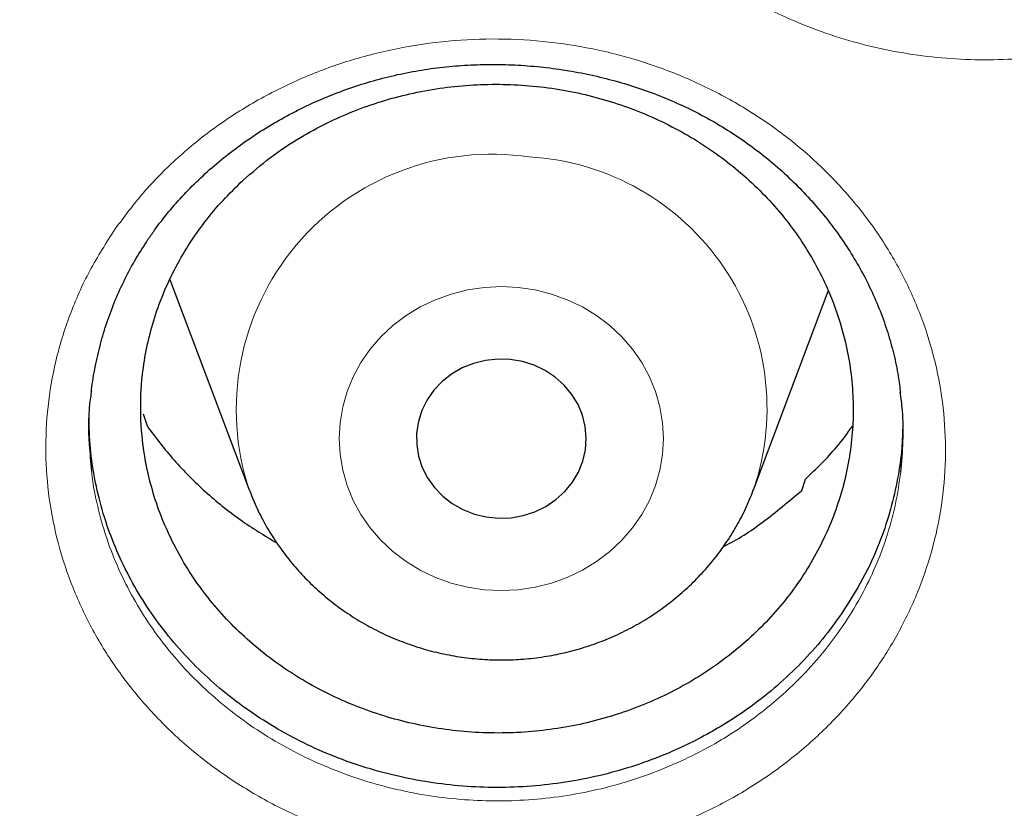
# Model space of a CAD drawing. Header units: millimetres. Extents: x 8 to 791, y 12 to 1717.
# Tile 193 of 256: x 387.36 to 392, y 1539.76 to 1543.48. Entities that reach past the tile are written whole.
import ezdxf

# ---------------------------------------------------------------- set-up
doc = ezdxf.new("R2010")
doc.units = ezdxf.units.MM

msp = doc.modelspace()

# ---------------------------------------------------------------- linework, layer by layer
at = {"color": 7, "linetype": 'Continuous', "lineweight": 30}
for p, q in [((388.0646, 1542.2567), (388.4377, 1541.265)), ((390.8139, 1541.265), (391.1663, 1542.2018)), ((387.9385, 1541.6233), (387.9563, 1541.5661)), ((391.0411, 1541.2619), (391.0592, 1541.3156))]:
    msp.add_line(p, q, dxfattribs=at)
at = {"color": 8, "linetype": 'Continuous', "lineweight": 0, "flags": 128}
msp.add_lwpolyline([(389.7056, 1542.219), (389.6258, 1542.223), (389.5459, 1542.219), (389.467, 1542.2073), (389.3898, 1542.1879), (389.3152, 1542.161), (389.2439, 1542.127), (389.1769, 1542.0861), (389.1148, 1542.0389), (389.0583, 1541.9859), (389.008, 1541.9276), (388.9644, 1541.8647), (388.9281, 1541.7979), (388.8995, 1541.7279), (388.8788, 1541.6555), (388.8663, 1541.5814), (388.8621, 1541.5065), (388.8663, 1541.4316), (388.8788, 1541.3575), (388.8995, 1541.2851), (388.9281, 1541.2151), (388.9644, 1541.1483), (389.008, 1541.0854), (389.0583, 1541.0271), (389.1148, 1540.9741), (389.1769, 1540.9269), (389.2439, 1540.886), (389.3152, 1540.852), (389.3898, 1540.8251), (389.467, 1540.8057), (389.5459, 1540.794), (389.6258, 1540.7901), (389.7056, 1540.794), (389.7845, 1540.8057), (389.8618, 1540.8251), (389.9364, 1540.852), (390.0076, 1540.886), (390.0746, 1540.9269), (390.1367, 1540.9741), (390.1933, 1541.0271), (390.2436, 1541.0854), (390.2871, 1541.1483), (390.3234, 1541.2151), (390.352, 1541.2851), (390.3727, 1541.3575), (390.3852, 1541.4316), (390.3894, 1541.5065), (390.3852, 1541.5814), (390.3727, 1541.6555), (390.352, 1541.7279), (390.3234, 1541.7979), (390.2871, 1541.8647), (390.2436, 1541.9276), (390.1933, 1541.9859), (390.1367, 1542.0389), (390.0746, 1542.0861), (390.0076, 1542.127), (389.9364, 1542.161), (389.8618, 1542.1879), (389.7845, 1542.2073), (389.7056, 1542.219)], dxfattribs=at)
at = {"color": 7, "linetype": 'Continuous', "lineweight": 30, "flags": 128}
msp.add_lwpolyline([(389.6676, 1541.8797), (389.6092, 1541.8815), (389.5512, 1541.8752), (389.4948, 1541.8611), (389.4411, 1541.8394), (389.3914, 1541.8106), (389.3467, 1541.7754), (389.308, 1541.7344), (389.276, 1541.6886), (389.2515, 1541.6389), (389.2349, 1541.5863), (389.2267, 1541.5321), (389.227, 1541.4773), (389.2358, 1541.4231), (389.2529, 1541.3707), (389.2779, 1541.3212), (389.3104, 1541.2757), (389.3495, 1541.2351), (389.3946, 1541.2002), (389.4446, 1541.1719), (389.4985, 1541.1507), (389.555, 1541.1371), (389.6131, 1541.1314), (389.6715, 1541.1337), (389.7288, 1541.1439), (389.784, 1541.1618), (389.8358, 1541.1871), (389.8831, 1541.2192), (389.925, 1541.2574), (389.9604, 1541.301), (389.9888, 1541.3489), (390.0094, 1541.4001), (390.0218, 1541.4537), (390.0258, 1541.5083), (390.0212, 1541.563), (390.0082, 1541.6164), (389.9871, 1541.6674), (389.9583, 1541.7151), (389.9224, 1541.7583), (389.8801, 1541.7961), (389.8325, 1541.8278), (389.7804, 1541.8526), (389.7251, 1541.87), (389.6676, 1541.8797)], dxfattribs=at)
at = {"color": 8, "linetype": 'Continuous', "lineweight": 0}
for centre, radius, start, end in [((389.5802, 1541.6436), 1.2035, 81.5288, 198.3974), ((389.6902, 1541.6486), 1.1874, 341.2946, 86.7536)]:
    msp.add_arc(centre, radius, start, end, dxfattribs=at)
for points, knots in [([(391.9045, 1594.1384), (391.4079, 1594.1325), (390.4148, 1594.1207), (388.9279, 1594.0251), (387.4468, 1593.8726), (385.9744, 1593.658), (384.522, 1593.3848), (383.0924, 1593.0544), (381.6879, 1592.6687), (380.3024, 1592.2266), (378.9303, 1591.7256), (377.5746, 1591.1657), (376.2385, 1590.5467), (374.9327, 1589.8732), (373.6598, 1589.1465), (372.4295, 1588.3727), (371.2435, 1587.5542), (370.1031, 1586.6936), (369.0035, 1585.7876), (367.9401, 1584.8322), (366.916, 1583.8281), (365.9341, 1582.7766), (365.0025, 1581.6855), (364.1228, 1580.5571), (363.3018, 1579.4004), (362.54, 1578.2184), (361.8375, 1577.0139), (361.191, 1575.7821), (360.5983, 1574.5176), (360.0617, 1573.2223), (359.5835, 1571.8983), (359.1678, 1570.5558), (358.8154, 1569.1975), (358.5287, 1567.8341), (358.3069, 1566.4685), (358.1492, 1565.1035), (358.0544, 1563.7333), (358.0226, 1562.3523), (358.0552, 1560.9629), (358.1534, 1559.568), (358.317, 1558.1784), (358.5454, 1556.797), (358.8367, 1555.4344), (359.1888, 1554.0932), (359.5999, 1552.7754), (360.0712, 1551.4755), (360.6051, 1550.1882), (361.2019, 1548.9163), (361.8617, 1547.6628), (362.5795, 1546.4377), (363.3541, 1545.2435), (364.179, 1544.0892), (365.0514, 1542.9765), (365.9686, 1541.9066), (366.9343, 1540.8749), (367.9527, 1539.8773), (369.0228, 1538.9165), (370.1437, 1537.9953), (371.3066, 1537.1212), (372.5093, 1536.2959), (373.7422, 1535.5256), (375.0021, 1534.8108), (376.2859, 1534.1517), (377.5989, 1533.5453), (378.9467, 1532.9892), (380.3273, 1532.4858), (381.7385, 1532.0371), (383.1694, 1531.6471), (384.6173, 1531.3164), (386.0705, 1531.0475), (387.526, 1530.8394), (388.981, 1530.6914), (390.4414, 1530.6025), (391.9134, 1530.5727), (393.3942, 1530.6033), (394.8811, 1530.6954), (396.3622, 1530.8488), (397.8346, 1531.0632), (399.2869, 1531.3364), (400.7165, 1531.6668), (402.1211, 1532.0525), (403.5066, 1532.4947), (404.8787, 1532.9956), (406.2344, 1533.5555), (407.5705, 1534.1745), (408.8762, 1534.848), (410.1492, 1535.5747), (411.3795, 1536.3486), (412.5655, 1537.1671), (413.7058, 1538.0276), (414.8055, 1538.9336), (415.8688, 1539.889), (416.8929, 1540.8931), (417.8748, 1541.9446), (418.8065, 1543.0357), (419.6861, 1544.1641), (420.5071, 1545.3208), (421.269, 1546.5028), (421.9715, 1547.7073), (422.6179, 1548.9391), (423.2106, 1550.2036), (423.7472, 1551.4989), (424.2255, 1552.8229), (424.6412, 1554.1654), (424.9936, 1555.5237), (425.2803, 1556.8871), (425.5021, 1558.2527), (425.6598, 1559.6178), (425.7545, 1560.9879), (425.7863, 1562.3689), (425.7538, 1563.7583), (425.6555, 1565.1532), (425.492, 1566.5428), (425.2635, 1567.9243), (424.9723, 1569.2868), (424.6202, 1570.6281), (424.2091, 1571.9458), (423.7378, 1573.2457), (423.2038, 1574.533), (422.6071, 1575.8049), (421.9473, 1577.0584), (421.2294, 1578.2835), (420.4549, 1579.4778), (419.63, 1580.632), (418.7576, 1581.7447), (417.8403, 1582.8146), (416.8747, 1583.8463), (415.8563, 1584.8439), (414.7861, 1585.8047), (413.6653, 1586.726), (412.5024, 1587.6), (411.2997, 1588.4253), (410.0668, 1589.1956), (408.8069, 1589.9104), (407.5231, 1590.5695), (406.2101, 1591.1759), (404.8623, 1591.732), (403.4817, 1592.2354), (402.0705, 1592.6841), (400.6395, 1593.0741), (399.1917, 1593.4048), (397.7385, 1593.6737), (396.283, 1593.882), (394.828, 1594.0291), (393.3676, 1594.1213), (392.3922, 1594.1327), (391.9045, 1594.1384)], [0, 0, 0, 0, 0.007, 0.014, 0.021, 0.028, 0.035, 0.041875, 0.04875, 0.055625, 0.0625, 0.0695, 0.0765, 0.0835, 0.0905, 0.0975, 0.104375, 0.11125, 0.118125, 0.125, 0.132, 0.139, 0.146, 0.153, 0.16, 0.166875, 0.17375, 0.180625, 0.1875, 0.1945, 0.2015, 0.2085, 0.2155, 0.2225, 0.229375, 0.23625, 0.243125, 0.25, 0.257, 0.264, 0.271, 0.278, 0.285, 0.291875, 0.29875, 0.305625, 0.3125, 0.3195, 0.3265, 0.3335, 0.3405, 0.3475, 0.354375, 0.36125, 0.368125, 0.375, 0.382, 0.389, 0.396, 0.403, 0.41, 0.416875, 0.42375, 0.430625, 0.4375, 0.4445, 0.4515, 0.4585, 0.4655, 0.4725, 0.479375, 0.48625, 0.493125, 0.5, 0.507, 0.514, 0.521, 0.528, 0.535, 0.541875, 0.54875, 0.555625, 0.5625, 0.5695, 0.5765, 0.5835, 0.5905, 0.5975, 0.604375, 0.61125, 0.618125, 0.625, 0.632, 0.639, 0.646, 0.653, 0.66, 0.666875, 0.67375, 0.680625, 0.6875, 0.6945, 0.7015, 0.7085, 0.7155, 0.7225, 0.729375, 0.73625, 0.743125, 0.75, 0.757, 0.764, 0.771, 0.778, 0.785, 0.791875, 0.79875, 0.805625, 0.8125, 0.8195, 0.8265, 0.8335, 0.8405, 0.8475, 0.854375, 0.86125, 0.868125, 0.875, 0.882, 0.889, 0.896, 0.903, 0.91, 0.916875, 0.92375, 0.930625, 0.9375, 0.9445, 0.9515, 0.9585, 0.9655, 0.9725, 0.979375, 0.98625, 0.993125, 1, 1, 1, 1]), ([(390.0612, 1546.1993), (390.1049, 1546.2645), (390.1795, 1546.3757), (390.3068, 1546.519), (390.4291, 1546.6372), (390.5633, 1546.7465), (390.7071, 1546.8448), (390.859, 1546.9312), (391.0173, 1547.0054), (391.1836, 1547.0681), (391.355, 1547.1174), (391.5297, 1547.153), (391.7063, 1547.1752), (391.8861, 1547.1837), (392.0659, 1547.1781), (392.2436, 1547.1586), (392.4179, 1547.1259), (392.5902, 1547.0795), (392.7575, 1547.0198), (392.9181, 1546.9476), (393.0707, 1546.8639), (393.2165, 1546.7678), (393.3527, 1546.6609), (393.4781, 1546.5442), (393.592, 1546.419), (393.695, 1546.2841), (393.7777, 1546.1534), (393.8436, 1546.0286), (393.8954, 1545.9123), (393.9409, 1545.7873), (393.978, 1545.6557), (394.0068, 1545.5106), (394.0241, 1545.3565), (394.0278, 1545.1936), (394.0165, 1545.0294), (393.9874, 1544.8525), (393.936, 1544.6646), (393.8641, 1544.4843), (393.7807, 1544.3241), (393.6908, 1544.1834), (393.5873, 1544.0487), (393.4719, 1543.9228), (393.3458, 1543.8066), (393.2103, 1543.7011), (393.0641, 1543.6054), (392.9097, 1543.5215), (392.7487, 1543.4501), (392.5826, 1543.3916), (392.4101, 1543.3456), (392.2341, 1543.3132), (392.0563, 1543.2947), (391.8785, 1543.2899), (391.6991, 1543.2988), (391.5213, 1543.3216), (391.347, 1543.358), (391.1773, 1543.4074), (391.0112, 1543.4702), (390.8517, 1543.5456), (390.7004, 1543.6329), (390.5584, 1543.7309), (390.4243, 1543.8405), (390.3009, 1543.96), (390.1893, 1544.0883), (390.0903, 1544.2244), (390.0033, 1544.3689), (389.9299, 1544.5195), (389.871, 1544.6745), (389.8268, 1544.8326), (389.7969, 1544.9951), (389.7834, 1545.1457), (389.7822, 1545.2843), (389.7899, 1545.4095), (389.8073, 1545.5401), (389.8353, 1545.6733), (389.8818, 1545.8316), (389.952, 1546.0099), (390.0246, 1546.1359), (390.0612, 1546.1993)], [0, 0, 0, 0, 0.018763, 0.032029, 0.045295, 0.058749, 0.0724, 0.085621, 0.098934, 0.112387, 0.126036, 0.139328, 0.152621, 0.166103, 0.179783, 0.193062, 0.206341, 0.219773, 0.233426, 0.246706, 0.259986, 0.273419, 0.287072, 0.300294, 0.313607, 0.327063, 0.340715, 0.350654, 0.361106, 0.371558, 0.383013, 0.394469, 0.407749, 0.421029, 0.434461, 0.448113, 0.464944, 0.481965, 0.495186, 0.508502, 0.52196, 0.535614, 0.548843, 0.562166, 0.575594, 0.589242, 0.602516, 0.615789, 0.629253, 0.642912, 0.656142, 0.669464, 0.682893, 0.696542, 0.709815, 0.723089, 0.736552, 0.750211, 0.763437, 0.776756, 0.790179, 0.803821, 0.817129, 0.830437, 0.843937, 0.857633, 0.87092, 0.884207, 0.897685, 0.911359, 0.92128, 0.931714, 0.942147, 0.953581, 0.965015, 0.982401, 1, 1, 1, 1]), ([(387.8065, 1542.495), (387.8494, 1542.5527), (387.9354, 1542.6682), (388.0894, 1542.8239), (388.2616, 1542.9666), (388.4532, 1543.0918), (388.6613, 1543.1982), (388.8811, 1543.2827), (389.11, 1543.3436), (389.3448, 1543.3809), (389.5829, 1543.3943), (389.8213, 1543.3828), (390.057, 1543.3472), (390.2868, 1543.288), (390.5074, 1543.2053), (390.7165, 1543.1011), (390.912, 1542.9764), (391.0908, 1542.8319), (391.251, 1542.6701), (391.3906, 1542.4933), (391.5069, 1542.3032), (391.5994, 1542.1028), (391.6671, 1541.8941), (391.7081, 1541.6796), (391.7227, 1541.4622), (391.7109, 1541.2447), (391.6716, 1541.0299), (391.6063, 1540.8205), (391.518, 1540.624), (391.4096, 1540.4425), (391.281, 1540.2721), (391.1283, 1540.1112), (390.9524, 1539.963), (390.7596, 1539.8339), (390.5519, 1539.7262), (390.3328, 1539.6403), (390.1043, 1539.5769), (389.8691, 1539.5381), (389.6304, 1539.5233), (389.3916, 1539.5328), (389.1559, 1539.5671), (388.926, 1539.6249), (388.7044, 1539.7056), (388.4942, 1539.8089), (388.2977, 1539.9329), (388.1175, 1540.0758), (387.9564, 1540.2366), (387.8158, 1540.4125), (387.6975, 1540.6015), (387.6036, 1540.8017), (387.5346, 1541.01), (387.4914, 1541.224), (387.4754, 1541.4409), (387.4857, 1541.6579), (387.5228, 1541.8755), (387.5891, 1542.0901), (387.6815, 1542.3001), (387.7648, 1542.4301), (387.8065, 1542.495)], [0, 0, 0, 0, 0.01725, 0.034552, 0.051802, 0.069699, 0.087654, 0.105551, 0.123402, 0.14131, 0.159162, 0.177039, 0.194974, 0.212851, 0.230671, 0.248548, 0.266367, 0.284249, 0.302188, 0.320069, 0.337925, 0.355837, 0.373693, 0.3916, 0.409563, 0.427471, 0.445387, 0.463361, 0.481277, 0.497868, 0.514458, 0.532433, 0.550464, 0.568436, 0.586323, 0.604268, 0.622155, 0.640067, 0.658036, 0.675948, 0.693785, 0.711679, 0.729517, 0.747381, 0.765302, 0.783166, 0.801024, 0.818939, 0.836797, 0.854674, 0.872607, 0.890484, 0.908351, 0.926274, 0.94414, 0.962739, 0.981402, 1, 1, 1, 1]), ([(387.6954, 1541.3531), (387.696, 1541.3453), (387.7007, 1541.2894), (387.7225, 1541.1863), (387.7613, 1541.0448), (387.8148, 1540.9054), (387.8806, 1540.7708), (387.9585, 1540.6419), (388.0476, 1540.5201), (388.1486, 1540.4041), (388.2597, 1540.2966), (388.3801, 1540.1983), (388.5085, 1540.1098), (388.646, 1540.0305), (388.7901, 1539.9623), (388.9396, 1539.9055), (389.0927, 1539.8605), (389.2509, 1539.827), (389.4115, 1539.8057), (389.5731, 1539.797), (389.7344, 1539.8005), (389.8963, 1539.8165), (390.056, 1539.8449), (390.2117, 1539.8855), (390.3621, 1539.9375), (390.5086, 1540.0012), (390.6715, 1540.0882), (390.8455, 1540.2056), (391.0018, 1540.3422), (391.1322, 1540.4832), (391.2391, 1540.624), (391.3282, 1540.7729), (391.3966, 1540.918), (391.4472, 1541.0569), (391.4859, 1541.2004), (391.5003, 1541.2987), (391.5076, 1541.3482)], [0, 0, 0, 0, 0.00461, 0.033039, 0.061668, 0.090526, 0.119853, 0.148303, 0.176951, 0.205829, 0.235178, 0.26361, 0.292241, 0.32118, 0.35054, 0.378958, 0.407689, 0.436421, 0.465738, 0.494342, 0.522945, 0.55196, 0.5814, 0.610003, 0.638607, 0.667539, 0.696943, 0.739841, 0.78344, 0.812986, 0.848447, 0.8843, 0.912914, 0.941528, 0.970552, 1, 1, 1, 1])]:
    msp.add_open_spline(points, degree=3, knots=knots, dxfattribs=at)
at = {"color": 7, "linetype": 'Continuous', "lineweight": 30}
for points, knots in [([(357.0532, 1565.0448), (357.0508, 1565.0099), (357.0461, 1564.9393), (357.0399, 1564.8224), (357.0331, 1564.6975), (357.0252, 1564.566), (357.017, 1564.4251), (357.0091, 1564.274), (357.0006, 1564.0953), (356.992, 1563.8866), (356.9839, 1563.6459), (356.9766, 1563.3568), (356.9714, 1563.015), (356.9704, 1562.6164), (356.975, 1562.1887), (356.9867, 1561.7289), (357.0066, 1561.2429), (357.0353, 1560.7411), (357.0725, 1560.2367), (357.1178, 1559.734), (357.1713, 1559.2329), (357.2327, 1558.7336), (357.3199, 1558.1085), (357.4415, 1557.3594), (357.6082, 1556.4891), (357.7605, 1555.8002), (357.8839, 1555.2895), (357.9689, 1554.9541), (358.0562, 1554.6248), (358.1433, 1554.3102), (358.2272, 1554.0185), (358.3061, 1553.7533), (358.3793, 1553.5145), (358.4462, 1553.3019), (358.5064, 1553.1154), (358.5591, 1552.9548), (358.6042, 1552.82), (358.6393, 1552.7162), (358.6666, 1552.6365), (358.6902, 1552.5679), (358.7165, 1552.4923), (358.7477, 1552.403), (358.7845, 1552.2992), (358.8307, 1552.17), (358.8878, 1552.0129), (358.9571, 1551.8258), (359.0362, 1551.6165), (359.1255, 1551.3853), (359.2256, 1551.1325), (359.335, 1550.8633), (359.4508, 1550.586), (359.6126, 1550.2089), (359.8226, 1549.7387), (360.0854, 1549.1801), (360.3848, 1548.5743), (360.7235, 1547.9255), (361.1044, 1547.2377), (361.4961, 1546.5691), (361.9371, 1545.8554), (362.4355, 1545.0952), (362.9974, 1544.2914), (363.5841, 1543.503), (364.1207, 1542.825), (364.6016, 1542.2466), (365.0237, 1541.7582), (365.4687, 1541.2632), (365.9374, 1540.7626), (366.3963, 1540.2924), (366.8416, 1539.8533), (367.27, 1539.4454), (367.7152, 1539.0363), (368.1767, 1538.6274), (368.5913, 1538.2734), (368.9458, 1537.9797), (369.2283, 1537.7509), (369.4925, 1537.5412), (369.738, 1537.3502), (369.9643, 1537.1772), (370.1614, 1537.0289), (370.3309, 1536.9032), (370.4745, 1536.7978), (370.6036, 1536.7041), (370.7099, 1536.6275), (370.7926, 1536.5685), (370.8521, 1536.5261), (370.9062, 1536.4878), (370.9723, 1536.4412), (371.0611, 1536.3789), (371.1716, 1536.302), (371.2957, 1536.2163), (371.4305, 1536.1242), (371.576, 1536.0257), (371.7632, 1535.9005), (371.9973, 1535.7463), (372.2837, 1535.5614), (372.5967, 1535.3637), (372.9369, 1535.1541), (373.302, 1534.9349), (373.6861, 1534.7107), (374.0797, 1534.4876), (374.476, 1534.2696), (374.9737, 1534.004), (375.5734, 1533.6972), (376.2758, 1533.3571), (376.9747, 1533.0372), (377.7049, 1532.7215), (378.4656, 1532.4129), (379.2559, 1532.114), (380.04, 1531.8382), (380.8213, 1531.5831), (381.599, 1531.3484), (382.3747, 1531.1329), (383.1479, 1530.9361), (383.9229, 1530.7565), (384.776, 1530.578), (385.7075, 1530.4068), (386.718, 1530.2497), (387.7304, 1530.1207), (388.7455, 1530.0195), (389.7632, 1529.9462), (390.7827, 1529.901), (391.8033, 1529.884), (392.8239, 1529.8953), (393.8437, 1529.935), (394.8619, 1530.0027), (395.8775, 1530.0984), (396.8898, 1530.2218), (397.8978, 1530.3729), (398.8286, 1530.5385), (399.6827, 1530.7122), (400.4634, 1530.8886), (401.2464, 1531.0833), (402.0351, 1531.2981), (402.8256, 1531.5326), (403.6172, 1531.787), (404.4091, 1532.0618), (405.2052, 1532.3591), (405.9911, 1532.6741), (406.7655, 1533.0061), (407.5216, 1533.3512), (408.2642, 1533.7112), (408.9861, 1534.0818), (409.686, 1534.4613), (410.2891, 1534.8057), (410.8011, 1535.1105), (411.2273, 1535.3725), (411.644, 1535.6368), (411.9824, 1535.8582), (412.2385, 1536.0293), (412.4076, 1536.144), (412.5522, 1536.2431), (412.6725, 1536.3263), (412.7687, 1536.3935), (412.8371, 1536.4415), (412.8836, 1536.4743), (412.9221, 1536.5015), (412.9685, 1536.5344), (413.0278, 1536.5766), (413.0971, 1536.6262), (413.1924, 1536.6947), (413.3176, 1536.7855), (413.4765, 1536.9019), (413.6774, 1537.0511), (413.9174, 1537.2323), (414.1928, 1537.4443), (414.4782, 1537.6689), (414.7929, 1537.9221), (415.1375, 1538.2063), (415.5121, 1538.5243), (415.898, 1538.8617), (416.2945, 1539.2193), (416.7005, 1539.5977), (417.0877, 1539.9709), (417.4545, 1540.3357), (417.7942, 1540.6837), (418.125, 1541.0325), (418.44, 1541.3742), (418.7381, 1541.7066), (419.0356, 1542.0471), (419.3305, 1542.3942), (419.6212, 1542.7461), (419.8914, 1543.0823), (420.1435, 1543.4042), (420.3779, 1543.7109), (420.595, 1544.0018), (420.7938, 1544.2741), (420.9809, 1544.5358), (421.1669, 1544.8013), (421.362, 1545.0858), (421.5697, 1545.3957), (421.789, 1545.7316), (422.019, 1546.0939), (422.2588, 1546.4832), (422.5074, 1546.9001), (422.7438, 1547.3108), (422.967, 1547.7119), (423.1759, 1548.0995), (423.3851, 1548.5009), (423.5884, 1548.9051), (423.7872, 1549.3148), (423.9773, 1549.7213), (424.1582, 1550.1229), (424.3234, 1550.5033), (424.4737, 1550.8621), (424.6101, 1551.1988), (424.7334, 1551.5133), (424.8444, 1551.8051), (424.9275, 1552.0301), (424.986, 1552.1915), (425.022, 1552.2923), (425.0531, 1552.3798), (425.079, 1552.4537), (425.1, 1552.514), (425.1173, 1552.5637), (425.1365, 1552.6193), (425.1618, 1552.6931), (425.1962, 1552.7944), (425.238, 1552.9192), (425.2904, 1553.078), (425.3517, 1553.2674), (425.4199, 1553.4832), (425.49, 1553.7109), (425.5615, 1553.9498), (425.6342, 1554.1999), (425.7209, 1554.5079), (425.8209, 1554.879), (425.9326, 1555.318), (426.0436, 1555.783), (426.1444, 1556.2364), (426.2352, 1556.6749), (426.3163, 1557.095), (426.394, 1557.5297), (426.4818, 1558.0655), (426.572, 1558.6902), (426.6569, 1559.3929), (426.7237, 1560.0732), (426.7738, 1560.7306), (426.8089, 1561.3647), (426.8302, 1561.9754), (426.8378, 1562.4719), (426.8382, 1562.86), (426.8358, 1563.1455), (426.8308, 1563.4241), (426.8237, 1563.6914), (426.815, 1563.9447), (426.8049, 1564.1919), (426.7936, 1564.4303), (426.7812, 1564.6577), (426.769, 1564.8593), (426.76, 1564.986), (426.7558, 1565.0448)], [0, 0, 0, 0, 0.000951, 0.00193, 0.003036, 0.004253, 0.00557, 0.006974, 0.008466, 0.010552, 0.012788, 0.015174, 0.018604, 0.022304, 0.026272, 0.03051, 0.035109, 0.039809, 0.0445, 0.049182, 0.053854, 0.058517, 0.063171, 0.071403, 0.079606, 0.08778, 0.090983, 0.094182, 0.097376, 0.100428, 0.103231, 0.105785, 0.10809, 0.110147, 0.111955, 0.113514, 0.114824, 0.115886, 0.116546, 0.117156, 0.117891, 0.118757, 0.119771, 0.120935, 0.122551, 0.124388, 0.126447, 0.128728, 0.13123, 0.133951, 0.136743, 0.139515, 0.145262, 0.150923, 0.1565, 0.163835, 0.171017, 0.178053, 0.185051, 0.193961, 0.202877, 0.211797, 0.220722, 0.226386, 0.232222, 0.238233, 0.244421, 0.250785, 0.255992, 0.261311, 0.266742, 0.272285, 0.27791, 0.2814, 0.284654, 0.287671, 0.290452, 0.292997, 0.295305, 0.297061, 0.298651, 0.300074, 0.30133, 0.302159, 0.302792, 0.303286, 0.303933, 0.304956, 0.306188, 0.307532, 0.308987, 0.310553, 0.31223, 0.315004, 0.318038, 0.32133, 0.324881, 0.328691, 0.332679, 0.336722, 0.340731, 0.344704, 0.351714, 0.358613, 0.3654, 0.372077, 0.379665, 0.387104, 0.394395, 0.401597, 0.408772, 0.415794, 0.42279, 0.429761, 0.436706, 0.445688, 0.454627, 0.463542, 0.472457, 0.481371, 0.490286, 0.4992, 0.508115, 0.517029, 0.525944, 0.534858, 0.543773, 0.552688, 0.561603, 0.568593, 0.575583, 0.582642, 0.589812, 0.597096, 0.604359, 0.61173, 0.61921, 0.626799, 0.634111, 0.641505, 0.648815, 0.655997, 0.663051, 0.669978, 0.674479, 0.678925, 0.683315, 0.687644, 0.689723, 0.691543, 0.693106, 0.69441, 0.695455, 0.696243, 0.696646, 0.696978, 0.697502, 0.698168, 0.698928, 0.699781, 0.70131, 0.703068, 0.705055, 0.708015, 0.711125, 0.714373, 0.717759, 0.721968, 0.726371, 0.73097, 0.735762, 0.74075, 0.745932, 0.750272, 0.754723, 0.75908, 0.763275, 0.767308, 0.771181, 0.775537, 0.77967, 0.783578, 0.787262, 0.79079, 0.794084, 0.797145, 0.799974, 0.80285, 0.805987, 0.809385, 0.813035, 0.816945, 0.821115, 0.825545, 0.830235, 0.834102, 0.838129, 0.842317, 0.846532, 0.850562, 0.854837, 0.85888, 0.862688, 0.866263, 0.869604, 0.872711, 0.875584, 0.878223, 0.879337, 0.880326, 0.881181, 0.881903, 0.882491, 0.882945, 0.883358, 0.884118, 0.885104, 0.886317, 0.887757, 0.88973, 0.891826, 0.894024, 0.896326, 0.898731, 0.901239, 0.905195, 0.909383, 0.913804, 0.918457, 0.922275, 0.926238, 0.930343, 0.934543, 0.941328, 0.94789, 0.954228, 0.960343, 0.966236, 0.971905, 0.977351, 0.980059, 0.98271, 0.985301, 0.987816, 0.990158, 0.992312, 0.994612, 0.996657, 0.99845, 1, 1, 1, 1]), ([(359.582, 1559.2529), (359.5907, 1559.1731), (359.6162, 1558.9407), (359.6664, 1558.5564), (359.732, 1558.1001), (359.8054, 1557.6448), (359.8859, 1557.1905), (359.9738, 1556.7375), (360.069, 1556.2858), (360.1714, 1555.8354), (360.2811, 1555.3866), (360.3979, 1554.9393), (360.522, 1554.4938), (360.6531, 1554.0501), (360.7914, 1553.6083), (360.9368, 1553.1685), (361.0893, 1552.7308), (361.2488, 1552.2953), (361.4152, 1551.8621), (361.5886, 1551.4313), (361.769, 1551.0031), (361.9561, 1550.5774), (362.1502, 1550.1544), (362.3509, 1549.7343), (362.5585, 1549.317), (362.7727, 1548.9027), (362.9935, 1548.4915), (363.221, 1548.0835), (363.455, 1547.6787), (363.6954, 1547.2773), (363.9423, 1546.8794), (364.1956, 1546.4849), (364.4552, 1546.0942), (364.721, 1545.7071), (364.9931, 1545.3239), (365.2712, 1544.9445), (365.5555, 1544.5692), (365.8457, 1544.1979), (366.1419, 1543.8307), (366.4439, 1543.4678), (366.7518, 1543.1092), (367.0654, 1542.755), (367.3847, 1542.4054), (367.7095, 1542.0602), (368.0399, 1541.7197), (368.3757, 1541.3839), (368.7168, 1541.053), (369.0633, 1540.7269), (369.4149, 1540.4057), (369.7717, 1540.0895), (370.1335, 1539.7785), (370.5003, 1539.4726), (370.872, 1539.1719), (371.2484, 1538.8766), (371.6296, 1538.5866), (372.0154, 1538.302), (372.4057, 1538.023), (372.8005, 1537.7495), (373.1996, 1537.4816), (373.603, 1537.2194), (374.0106, 1536.963), (374.4222, 1536.7123), (374.8378, 1536.4675), (375.2574, 1536.2287), (375.6807, 1535.9958), (376.1077, 1535.7689), (376.5383, 1535.5481), (376.9724, 1535.3335), (377.4099, 1535.125), (377.8507, 1534.9227), (378.2948, 1534.7267), (378.7419, 1534.537), (379.192, 1534.3537), (379.645, 1534.1768), (380.1009, 1534.0063), (380.5594, 1533.8423), (381.0205, 1533.6848), (381.484, 1533.5338), (381.95, 1533.3895), (382.4182, 1533.2517), (382.8886, 1533.1206), (383.3611, 1532.9962), (383.8354, 1532.8785), (384.3117, 1532.7676), (384.7896, 1532.6634), (385.2692, 1532.5659), (385.7503, 1532.4753), (386.2328, 1532.3915), (386.7166, 1532.3146), (387.2016, 1532.2445), (387.6876, 1532.1813), (388.1746, 1532.125), (388.6625, 1532.0756), (389.1511, 1532.0331), (389.6403, 1531.9976), (390.13, 1531.969), (390.6202, 1531.9473), (391.1106, 1531.9326), (391.6012, 1531.9248), (392.0919, 1531.924), (392.5826, 1531.9301), (393.073, 1531.9432), (393.5633, 1531.9632), (394.0531, 1531.9902), (394.5425, 1532.0241), (395.0312, 1532.065), (395.5193, 1532.1127), (396.0065, 1532.1674), (396.4928, 1532.229), (396.978, 1532.2974), (397.4621, 1532.3727), (397.9449, 1532.4549), (398.4264, 1532.5439), (398.9063, 1532.6397), (399.3847, 1532.7424), (399.8613, 1532.8517), (400.3362, 1532.9678), (400.8091, 1533.0907), (401.28, 1533.2202), (401.7487, 1533.3564), (402.2152, 1533.4992), (402.6794, 1533.6486), (403.1411, 1533.8045), (403.6002, 1533.967), (404.0567, 1534.136), (404.5104, 1534.3114), (404.9612, 1534.4932), (405.409, 1534.6814), (405.8538, 1534.8759), (406.2954, 1535.0767), (406.7337, 1535.2837), (407.1687, 1535.497), (407.6001, 1535.7163), (408.028, 1535.9418), (408.4522, 1536.1732), (408.8726, 1536.4107), (409.2892, 1536.6541), (409.7018, 1536.9034), (410.1103, 1537.1585), (410.5147, 1537.4193), (410.9149, 1537.6858), (411.3107, 1537.958), (411.7021, 1538.2358), (412.0889, 1538.5191), (412.4712, 1538.8078), (412.8488, 1539.1019), (413.2216, 1539.4013), (413.5896, 1539.706), (413.9526, 1540.0159), (414.3106, 1540.3308), (414.6634, 1540.6508), (415.0111, 1540.9758), (415.3536, 1541.3056), (415.6906, 1541.6403), (416.0223, 1541.9797), (416.3484, 1542.3238), (416.669, 1542.6724), (416.984, 1543.0256), (417.2932, 1543.3831), (417.5966, 1543.745), (417.8942, 1544.1112), (418.1859, 1544.4815), (418.4715, 1544.856), (418.7511, 1545.2344), (419.0246, 1545.6167), (419.2919, 1546.0029), (419.553, 1546.3929), (419.8078, 1546.7864), (420.0562, 1547.1836), (420.2981, 1547.5842), (420.5337, 1547.9882), (420.7626, 1548.3955), (420.9851, 1548.8059), (421.2008, 1549.2195), (421.41, 1549.6361), (421.6123, 1550.0556), (421.8079, 1550.478), (421.9967, 1550.903), (422.1787, 1551.3307), (422.3537, 1551.7609), (422.5218, 1552.1935), (422.6829, 1552.6285), (422.837, 1553.0657), (422.9841, 1553.505), (423.1241, 1553.9464), (423.2569, 1554.3897), (423.3826, 1554.8348), (423.5012, 1555.2816), (423.6125, 1555.7301), (423.7166, 1556.1801), (423.8135, 1556.6315), (423.9031, 1557.0843), (423.9854, 1557.5383), (424.0604, 1557.9933), (424.1281, 1558.4494), (424.1884, 1558.9064), (424.2413, 1559.3642), (424.2869, 1559.8227), (424.3252, 1560.2818), (424.356, 1560.7414), (424.3794, 1561.2013), (424.3954, 1561.6616), (424.4034, 1562.0707), (424.4042, 1562.3263), (424.4045, 1562.4284)], [0, 0, 0, 0, 0.002595, 0.007564, 0.012533, 0.017502, 0.02247, 0.027439, 0.032408, 0.037377, 0.042346, 0.047315, 0.052284, 0.057254, 0.062223, 0.067192, 0.072161, 0.07713, 0.0821, 0.087069, 0.092038, 0.097008, 0.101977, 0.106946, 0.111916, 0.116885, 0.121855, 0.126825, 0.131794, 0.136764, 0.141734, 0.146704, 0.151673, 0.156643, 0.161613, 0.166583, 0.171553, 0.176523, 0.181493, 0.186464, 0.191434, 0.196404, 0.201374, 0.206345, 0.211315, 0.216286, 0.221256, 0.226227, 0.231197, 0.236168, 0.241138, 0.246109, 0.25108, 0.25605, 0.261021, 0.265992, 0.270963, 0.275934, 0.280905, 0.285876, 0.290847, 0.295818, 0.300789, 0.30576, 0.310731, 0.315702, 0.320674, 0.325645, 0.330616, 0.335587, 0.340559, 0.34553, 0.350501, 0.355473, 0.360444, 0.365416, 0.370387, 0.375358, 0.38033, 0.385301, 0.390273, 0.395244, 0.400216, 0.405188, 0.410159, 0.415131, 0.420102, 0.425074, 0.430046, 0.435017, 0.439989, 0.44496, 0.449932, 0.454904, 0.459875, 0.464847, 0.469819, 0.47479, 0.479762, 0.484734, 0.489705, 0.494677, 0.499649, 0.504621, 0.509592, 0.514564, 0.519536, 0.524507, 0.529479, 0.534451, 0.539422, 0.544394, 0.549366, 0.554337, 0.559309, 0.56428, 0.569252, 0.574224, 0.579195, 0.584167, 0.589138, 0.59411, 0.599081, 0.604053, 0.609024, 0.613996, 0.618967, 0.623939, 0.62891, 0.633881, 0.638853, 0.643824, 0.648795, 0.653767, 0.658738, 0.663709, 0.66868, 0.673651, 0.678623, 0.683594, 0.688565, 0.693536, 0.698507, 0.703478, 0.708449, 0.71342, 0.71839, 0.723361, 0.728332, 0.733303, 0.738274, 0.743244, 0.748215, 0.753185, 0.758156, 0.763126, 0.768097, 0.773067, 0.778038, 0.783008, 0.787978, 0.792949, 0.797919, 0.802889, 0.807859, 0.812829, 0.817799, 0.822769, 0.827739, 0.832709, 0.837679, 0.842648, 0.847618, 0.852588, 0.857557, 0.862527, 0.867497, 0.872466, 0.877436, 0.882405, 0.887374, 0.892344, 0.897313, 0.902282, 0.907251, 0.912221, 0.91719, 0.922159, 0.927128, 0.932097, 0.937066, 0.942035, 0.947004, 0.951973, 0.956942, 0.961911, 0.96688, 0.971849, 0.976818, 0.981787, 0.986756, 0.991724, 0.996693, 1, 1, 1, 1]), ([(387.9607, 1542.4443), (387.9709, 1542.4591), (388.0016, 1542.5036), (388.0574, 1542.5754), (388.1302, 1542.6582), (388.2091, 1542.7371), (388.2937, 1542.812), (388.3837, 1542.8825), (388.4787, 1542.948), (388.5781, 1543.0083), (388.6814, 1543.063), (388.788, 1543.1118), (388.8974, 1543.1543), (389.009, 1543.1903), (389.122, 1543.2198), (389.2361, 1543.2425), (389.3512, 1543.2586), (389.4677, 1543.2682), (389.5857, 1543.2714), (389.7048, 1543.268), (389.8242, 1543.2581), (389.9433, 1543.2416), (390.0612, 1543.2186), (390.1772, 1543.1892), (390.2904, 1543.1536), (390.4001, 1543.112), (390.5058, 1543.0649), (390.6069, 1543.0123), (390.7039, 1542.9542), (390.7971, 1542.8906), (390.8865, 1542.8213), (390.9716, 1542.7467), (391.0521, 1542.6671), (391.1274, 1542.5828), (391.197, 1542.4944), (391.2605, 1542.4023), (391.3176, 1542.307), (391.3679, 1542.2091), (391.4111, 1542.109), (391.4471, 1542.0073), (391.4756, 1541.9044), (391.4957, 1541.8098), (391.5031, 1541.7493), (391.5062, 1541.7236)], [0, 0, 0, 0, 0.012251, 0.036801, 0.061452, 0.086251, 0.111181, 0.136216, 0.161324, 0.186464, 0.211584, 0.236635, 0.261577, 0.286371, 0.31099, 0.335397, 0.359609, 0.384005, 0.408666, 0.433551, 0.458605, 0.483765, 0.508965, 0.534116, 0.559146, 0.583996, 0.608618, 0.632976, 0.657127, 0.681592, 0.706243, 0.7311, 0.756126, 0.78128, 0.806518, 0.831792, 0.857046, 0.882236, 0.90733, 0.932304, 0.957149, 0.981873, 1, 1, 1, 1]), ([(388.4076, 1542.723), (388.3759, 1542.6922), (388.3123, 1542.6305), (388.2273, 1542.5283), (388.1505, 1542.4192), (388.0845, 1542.3044), (388.0297, 1542.1856), (387.9862, 1542.0637), (387.9537, 1541.9375), (387.9299, 1541.7886), (387.9225, 1541.6164), (387.9389, 1541.4446), (387.9706, 1541.2964), (388.0094, 1541.1722), (388.0592, 1541.052), (388.1205, 1540.9347), (388.1924, 1540.8227), (388.2742, 1540.7171), (388.3648, 1540.6185), (388.4652, 1540.5263), (388.5736, 1540.4423), (388.689, 1540.3671), (388.8102, 1540.3014), (388.9383, 1540.2445), (389.0709, 1540.1979), (389.207, 1540.1617), (389.3451, 1540.1362), (389.4864, 1540.1211), (389.6283, 1540.117), (389.7696, 1540.1239), (389.909, 1540.1413), (390.0477, 1540.1697), (390.1829, 1540.2086), (390.3136, 1540.2576), (390.4387, 1540.3161), (390.5591, 1540.3847), (390.6724, 1540.4622), (390.7778, 1540.548), (390.8744, 1540.6409), (390.963, 1540.742), (391.0417, 1540.8494), (391.1099, 1540.9623), (391.1672, 1541.0793), (391.214, 1541.2016), (391.2491, 1541.3267), (391.2724, 1541.4539), (391.284, 1541.5817), (391.2836, 1541.7115), (391.2692, 1541.8616), (391.2329, 1542.0309), (391.1736, 1542.1948), (391.1052, 1542.3325), (391.0361, 1542.4454), (390.9573, 1542.5521), (390.8681, 1542.6534), (390.7699, 1542.7473), (390.6637, 1542.833), (390.5508, 1542.91), (390.4298, 1542.9788), (390.3033, 1543.0378), (390.1721, 1543.0868), (390.0377, 1543.1255), (389.8988, 1543.154), (389.7581, 1543.1716), (389.6167, 1543.1783), (389.476, 1543.1743), (389.3347, 1543.1594), (389.1958, 1543.1337), (389.0601, 1543.0974), (388.9289, 1543.0512), (388.8012, 1542.9946), (388.6695, 1542.9227), (388.5354, 1542.834), (388.4504, 1542.7601), (388.4076, 1542.723)], [0, 0, 0, 0, 0.013192, 0.026476, 0.040048, 0.05372, 0.066975, 0.080323, 0.093768, 0.10744, 0.127303, 0.147483, 0.161159, 0.174402, 0.187737, 0.201217, 0.214892, 0.228146, 0.241493, 0.254938, 0.26861, 0.281859, 0.2952, 0.308637, 0.322302, 0.335545, 0.34888, 0.362311, 0.37597, 0.38921, 0.402543, 0.41597, 0.429626, 0.442868, 0.456202, 0.469631, 0.483288, 0.496534, 0.509874, 0.523308, 0.53697, 0.550223, 0.563569, 0.57701, 0.590679, 0.603921, 0.617256, 0.630734, 0.644408, 0.664272, 0.684453, 0.698129, 0.711385, 0.724733, 0.73818, 0.751853, 0.765104, 0.778448, 0.791886, 0.805554, 0.818798, 0.832135, 0.845568, 0.859228, 0.872469, 0.885802, 0.89923, 0.912886, 0.926127, 0.93946, 0.952888, 0.966545, 0.98318, 1, 1, 1, 1]), ([(387.6948, 1541.7297), (387.695, 1541.7323), (387.6984, 1541.7709), (387.7118, 1541.8451), (387.7355, 1541.9516), (387.7672, 1542.0564), (387.8057, 1542.1589), (387.8512, 1542.2585), (387.9023, 1542.354), (387.9415, 1542.4146), (387.9607, 1542.4443)], [0, 0, 0, 0, 0.010176, 0.153221, 0.296412, 0.439369, 0.58183, 0.723572, 0.864418, 1, 1, 1, 1]), ([(387.6952, 1541.7331), (387.6933, 1541.7221), (387.6787, 1541.6383), (387.6793, 1541.5102), (387.6911, 1541.395), (387.6954, 1541.3531)], [0, 0, 0, 0, 0.0881544, 0.6684108, 1, 1, 1, 1]), ([(391.5076, 1541.3482), (391.5119, 1541.3965), (391.5206, 1541.4932), (391.5189, 1541.6201), (391.5091, 1541.6976), (391.5054, 1541.727)], [0, 0, 0, 0, 0.383315, 0.766625, 1, 1, 1, 1]), ([(391.2304, 1540.6836), (391.2012, 1540.643), (391.1425, 1540.5615), (391.0402, 1540.4481), (390.9274, 1540.3411), (390.7853, 1540.2277), (390.6082, 1540.1144), (390.4167, 1540.0224), (390.2407, 1539.9584), (390.0858, 1539.9155), (389.9285, 1539.8849), (389.7672, 1539.8662), (389.6052, 1539.8601), (389.4437, 1539.8665), (389.2844, 1539.885), (389.1257, 1539.9159), (388.9706, 1539.9588), (388.8203, 1540.0134), (388.6761, 1540.0789), (388.5371, 1540.156), (388.406, 1540.2434), (388.2837, 1540.3402), (388.1714, 1540.4453), (388.0681, 1540.5598), (387.976, 1540.6816), (387.8956, 1540.8097), (387.8275, 1540.9428), (387.7715, 1541.082), (387.7284, 1541.2246), (387.6995, 1541.3697), (387.684, 1541.5002), (387.684, 1541.5827), (387.6839, 1541.6164)], [0, 0, 0, 0, 0.032269, 0.064767, 0.097493, 0.130775, 0.179116, 0.228244, 0.261536, 0.293712, 0.326119, 0.358757, 0.391951, 0.424041, 0.456356, 0.488901, 0.521996, 0.554156, 0.586543, 0.619161, 0.652333, 0.684479, 0.716851, 0.749453, 0.782608, 0.814792, 0.847202, 0.879843, 0.913036, 0.945221, 0.977632, 1, 1, 1, 1]), ([(387.9563, 1541.5661), (387.9974, 1541.5114), (388.0798, 1541.402), (388.2283, 1541.2549), (388.3901, 1541.1221), (388.5103, 1541.0491), (388.5695, 1541.0131)], [0, 0, 0, 0, 0.25159, 0.5039775, 0.7555684, 1, 1, 1, 1]), ([(391.0592, 1541.3156), (391.1099, 1541.3645), (391.1908, 1541.4424), (391.2561, 1541.5312), (391.2804, 1541.5644)], [0, 0, 0, 0, 0.627191, 1, 1, 1, 1]), ([(391.5168, 1541.5583), (391.5154, 1541.5208), (391.5122, 1541.4344), (391.4914, 1541.3), (391.4568, 1541.1554), (391.4042, 1541.0026), (391.3317, 1540.8429), (391.2643, 1540.7369), (391.2304, 1540.6836)], [0, 0, 0, 0, 0.121858, 0.280306, 0.43988, 0.602163, 0.799985, 1, 1, 1, 1]), ([(388.439, 1541.264), (388.4431, 1541.2526), (388.4576, 1541.2119), (388.4898, 1541.1445), (388.5352, 1541.0624), (388.5874, 1540.984), (388.6456, 1540.9097), (388.7096, 1540.8399), (388.7789, 1540.7749), (388.8533, 1540.7152), (388.9322, 1540.6611), (389.0153, 1540.613), (389.102, 1540.5711), (389.1919, 1540.5357), (389.2844, 1540.507), (389.379, 1540.4853), (389.4751, 1540.4706), (389.5722, 1540.463), (389.6696, 1540.4626), (389.7669, 1540.4695), (389.8633, 1540.4835), (389.9584, 1540.5047), (390.0515, 1540.5329), (390.1422, 1540.5679), (390.2297, 1540.6095), (390.3137, 1540.6576), (390.3936, 1540.7117), (390.4688, 1540.7716), (390.5391, 1540.8369), (390.6038, 1540.9072), (390.6627, 1540.982), (390.7155, 1541.0609), (390.7614, 1541.1436), (390.7944, 1541.2129), (390.8095, 1541.2553), (390.8141, 1541.2682)], [0, 0, 0, 0, 0.012039, 0.04303, 0.074054, 0.105119, 0.13623, 0.167393, 0.19861, 0.229882, 0.261211, 0.292594, 0.324029, 0.355513, 0.387042, 0.41861, 0.450213, 0.481845, 0.5135, 0.545173, 0.576853, 0.608536, 0.640213, 0.671878, 0.703523, 0.735141, 0.766725, 0.798268, 0.829764, 0.861208, 0.892596, 0.923925, 0.955195, 0.986405, 1, 1, 1, 1]), ([(390.6709, 1540.9965), (390.6726, 1540.9974), (390.7388, 1541.0297), (390.8666, 1541.1152), (390.9806, 1541.211), (391.0411, 1541.2619)], [0, 0, 0, 0, 0.011849, 0.47552, 1, 1, 1, 1])]:
    msp.add_open_spline(points, degree=3, knots=knots, dxfattribs=at)

doc.saveas('drawing.dxf')
